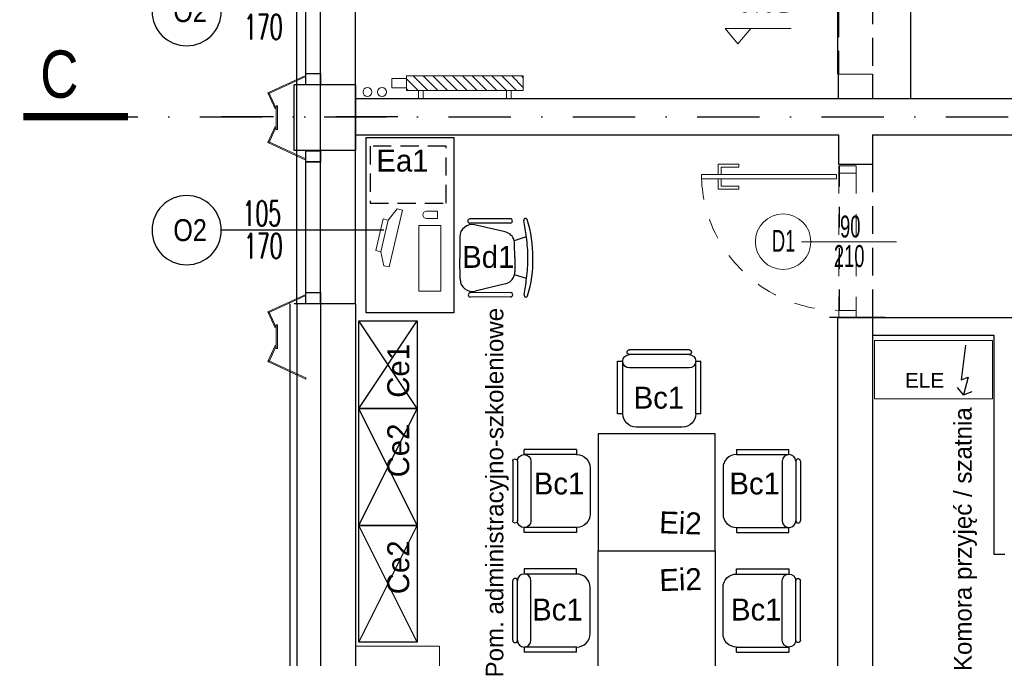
# Model space of a CAD drawing. Header units: millimetres. Extents: x 14495 to 271441, y -21035 to 2232.
# Tile 95 of 227: x 82222 to 82895, y -3105 to -2668. Entities that reach past the tile are written whole.
import ezdxf
from ezdxf.enums import TextEntityAlignment as Align

# ---------------------------------------------------------------- set-up
doc = ezdxf.new("R2010")
doc.units = ezdxf.units.MM
for name, pattern in [('0921-X-AR-20-00-FA$0$DASHED2', [0.375, 0.25, -0.125]), ('DASHDOT', [1, 0.5, -0.25, 0, -0.25]), ('DASHED', [28.222222, 14.111111, -14.111111]), ('DASHED2', [9.525, 6.35, -3.175])]:
    doc.linetypes.add(name, pattern=pattern)
for name, color, linetype in [('-- TECH  SYMBOLE', 1, 'Continuous'), ('-- TECH WYPOSAŻENIE', 2, 'Continuous'), ('-TECH Wyp-meble', 1, 'Continuous'), ('_1_cienkie', 251, 'Continuous'), ('_A_widok', 1, 'Continuous'), ('a-bloki-drzwi', 52, 'Continuous'), ('a-cienka', 8, 'Continuous'), ('A-POW-NR', 1, 'Continuous'), ('A_bloki-drzwi', 1, 'Continuous'), ('A_BLOKI_KÓŁKO', 1, 'Continuous'), ('A_BLOKI_OPIS', 1, 'Continuous'), ('A_KOTA', 7, 'Continuous'), ('A_L_CIENSZA', 9, 'Continuous'), ('A_L_WIDOK', 1, 'Continuous'), ('A_okładzina HPL', 37, 'Continuous'), ('A_OSIE', 252, 'DASHDOT'), ('A_PROJEKTOWANE', 3, 'Continuous'), ('A_SC_DZIAlOWE', 4, 'Continuous'), ('TECH Meble', 1, 'Continuous'), ('TECH Sprzęt', 1, 'Continuous')]:
    doc.layers.add(name, color=color, linetype=linetype)
for name, color, linetype, lineweight in [('0-c.o.-grzejniki', 34, 'Continuous', 9), ('A_KOTY', 42, 'Continuous', 20), ('A_Stolarka_drzwi', 1, 'Continuous', 9), ('M_drzwi', 1, 'Continuous', 5), ('SAN_Przewody powrotne CO na rzucie', 180, 'Continuous', 40), ('SAN_Przewody zasilające CO na rzucie', 20, 'Continuous', 40)]:
    doc.layers.add(name, color=color, linetype=linetype, lineweight=lineweight)
doc.layers.add('A-POW', color=2, linetype='Continuous', plot=False)
doc.styles.add('arial-tab', font='arial.ttf')
doc.styles.add('ARIAL1_2', font='arial.ttf', dxfattribs={"width": 1.2})
doc.styles.add('arialce', font='ARIALN.TTF')
doc.styles.add('AVAL', font='txt')
doc.styles.add('cent', font='swissel.ttf')
doc.styles.add('cg', font='GOTHIC.TTF')
doc.styles.add('iso', font='isocpeur.ttf', dxfattribs={"width": 1.2})
doc.styles.add('ROMANS', font='romans', dxfattribs={"width": 0.6})
doc.styles.add('switz721ltexbt', font='swissel.ttf')

# ---------------------------------------------------------------- blocks, each defined once
blk = doc.blocks.new('OSS2')
at = {"linetype": 'Continuous', "const_width": 5}
blk.add_lwpolyline([(-71.57, 0), (0, 0)], dxfattribs=at)
at = {"style": 'cent'}
blk.add_attdef('01', (-80.01, 12.93), '', height=32.4, dxfattribs=at)
blk = doc.blocks.new('DRZWI Z OSCIEZNICA NIEOKALAJACA 90')
at = {"linetype": 'DASHED'}
for p, q in [((-12, 5), (-12, 99)), ((0, 5), (0, 99))]:
    blk.add_line(p, q, dxfattribs=at)
at = {"ltscale": 0.05}
blk.add_line((-39.5, 52), (25.59, 52), dxfattribs=at)
for points in [[(-12, 99), (-12, 104), (0, 104), (0, 99)], [(93.91, 9.01), (1.43, 9.01), (1.43, 6.01), (93.91, 6.01)], [(-12, 0), (-12, 5), (0, 5), (0, 0)]]:
    blk.add_lwpolyline(points, close=True)
for points in [[(82.48, 9.01), (82.48, 16.01), (68.48, 16.01), (68.48, 14.01), (80.48, 14.01), (80.48, 9.01)], [(82.48, 6.01), (82.48, -0.99), (68.48, -0.99), (68.48, 1.01), (80.48, 1.01), (80.48, 6.01)]]:
    blk.add_lwpolyline(points)
at = {"linetype": 'DASHED'}
blk.add_arc((0, 5), 94, 2.44751, 90, dxfattribs=at)
blk = doc.blocks.new('fghsdx')
at = {"lineweight": 0}
for p, q in [((-37.08, -19.4), (-25.08, 6.6)), ((-36.19, -19.4), (-24.35, 6.26)), ((-14.42, 0.8), (-25.41, 5.87)), ((-14.08, 1.53), (-25.08, 6.6)), ((-16.15, 0.8), (0, 0.8)), ((-16.15, 0.8), (-16.15, 0)), ((-16.15, 0), (0, 0)), ((-14.42, 0.8), (-14.08, 1.53)), ((-2.07, 1.53), (8.92, 6.6)), ((-1.73, 0.8), (-2.07, 1.53)), ((-1.73, 0.8), (9.26, 5.87)), ((0, 0.8), (0, 0)), ((20.04, -19.4), (8.2, 6.26)), ((20.92, -19.4), (8.92, 6.6)), ((-37.08, -19.4), (-36.19, -19.4)), ((20.92, -19.4), (20.04, -19.4))]:
    blk.add_line(p, q, dxfattribs=at)
blk = doc.blocks.new('HJTS')
at = {"color": 8}
blk.add_line((0, 0), (0, 111.34), dxfattribs=at)
at = {"layer": 'A_BLOKI_KÓŁKO', "ltscale": 0.04}
blk.add_circle((0, 135.04), 23.7, dxfattribs=at)
at = {"layer": 'A_BLOKI_OPIS', "style": 'ROMANS'}
for tag, height, width, p in [('O', 20.59, 0.5, (-0.05, 135.67)), ('100', 17.16, 0.6, (-11.49, 86.54)), ('200', 17.16, 0.6, (10.76, 86.54))]:
    blk.add_attdef(tag, text='', height=height, rotation=90, dxfattribs=dict(at, width=width)).set_placement(p, align=Align.MIDDLE)
blk = doc.blocks.new('SSCVCFDSS')
blk.add_line((0, 50.02), (0, 0))
blk.add_circle((0, -19), 19)
at = {"style": 'ROMANS', "text_generation_flag": 4, "width": 0.6}
blk.add_attdef('FD1-8', text='', height=13, rotation=270, dxfattribs=at).set_placement((6.15, 55.19), align=Align.RIGHT)
for tag, p in [('200', (8.16, 25.47)), ('90', (-8.71, 25.47))]:
    blk.add_attdef(tag, text='', height=13, rotation=270, dxfattribs=at).set_placement(p, align=Align.MIDDLE)
blk.add_attdef('AL6C', text='', height=13, dxfattribs=at).set_placement((-0.56, -18.64), align=Align.MIDDLE)
blk = doc.blocks.new('KOTA')
for p, q in [((0, 0), (-11.77, 14.19)), ((-11.77, 14.19), (16.2, 14.19)), ((0, 0), (11.77, 14.19)), ((16.2, 14.19), (48.6, 14.19))]:
    blk.add_line(p, q)
at = {"layer": 'A_KOTA', "color": 6, "style": 'AVAL'}
blk.add_attdef('%%P0,00', (-11.32, 18.66), '', height=14.4, dxfattribs=at)
blk = doc.blocks.new('K.1.1')
at = {"color": 2}
for p, q in [((-20.38, 53), (20.38, 53)), ((-20.38, 49.77), (20.38, 49.77)), ((-28.5, 9.23), (-28.5, 45.15)), ((-25, 45.15), (-28.5, 45.15)), ((-25, 9.23), (-25, 45.15)), ((-20.38, 40.54), (20.38, 40.54)), ((25, 9.23), (25, 45.15)), ((28.5, 45.15), (25, 45.15)), ((28.5, 9.23), (28.5, 45.15)), ((-28.5, 9.23), (-25, 9.23)), ((25, 9.23), (28.5, 9.23)), ((-15.77, 0), (15.77, 0))]:
    blk.add_line(p, q, dxfattribs=at)
for centre, radius, start, end in [((-20.38, 45.15), 4.62, 90, 270), ((-20.38, 51.38), 1.62, 90, 270), ((20.38, 51.38), 1.62, 270, 90), ((20.38, 45.15), 4.62, 270, 90), ((-15.77, 9.23), 9.23, 180, 270), ((15.77, 9.23), 9.23, 270, 0)]:
    blk.add_arc(centre, radius, start, end, dxfattribs=at)
at = {"style": 'ROMANS', "flags": 1}
for tag, p in [('OPIS', (-154.94, 45.65)), ('WYMIARY', (-154.7, 27.93)), ('PRODUCENT', (-155.26, 9.38)), ('TYP', (-155.26, -12.3))]:
    blk.add_attdef(tag, p, '', height=10, dxfattribs=at)
blk = doc.blocks.new('FOTEL do BIURKA')
at = {"color": 2}
for p, q in [((-14.27, 8.03), (-11.71, -0.26)), ((14.27, 8.03), (11.71, -0.26)), ((0, 0), (-9.66, 0)), ((0, 0), (9.66, 0)), ((-17.78, -6.45), (-22.62, -27.28)), ((17.78, -6.45), (22.62, -27.28)), ((-14.51, -37.5), (0, -37.5)), ((14.51, -37.5), (0, -37.5))]:
    blk.add_line(p, q, dxfattribs=at)
at = {"color": 2, "ltscale": 0.7}
for p, q in [((-26.79, -2.94), (-26.79, -30.47)), ((-23.79, -2.94), (-23.79, -30.47)), ((23.79, -2.94), (23.79, -30.47)), ((26.79, -2.94), (26.79, -30.47))]:
    blk.add_line(p, q, dxfattribs=at)
at = {"color": 2}
for centre, radius, start, end in [((-25.71, 7.51), 1.21, 108.30821, 283.36846), ((-1.1, -70.52), 83.02, 89.23757, 107.51139), ((3.38, -145.12), 154.17, 96.57577, 100.77002), ((0, -91.36), 100.41, 90, 98.0662), ((1.1, -70.52), 83.02, 72.48861, 90.76243), ((0, -91.36), 100.41, 81.9338, 90), ((-3.38, -145.12), 154.17, 79.22998, 83.42423), ((25.71, 7.51), 1.21, 256.63154, 71.69179), ((-9.66, -8.33), 8.33, 90, 103.30317), ((9.66, -8.33), 8.33, 76.69683, 90), ((-9.66, -8.33), 8.33, 104.2415, 166.90676), ((9.66, -8.33), 8.33, 13.09324, 75.7585), ((-14.51, -29.17), 8.33, 166.90676, 270), ((14.51, -29.17), 8.33, 270, 13.09324)]:
    blk.add_arc(centre, radius, start, end, dxfattribs=at)
at = {"color": 2, "ltscale": 0.7}
for centre, start, end in [((-25.29, -2.94), 360, 180), ((-25.29, -2.94), 360, 180), ((25.29, -2.94), 0, 180), ((25.29, -2.94), 0, 180), ((-25.29, -30.47), 180, 360), ((25.29, -30.47), 180, 0)]:
    blk.add_arc(centre, 1.5, start, end, dxfattribs=at)
blk = doc.blocks.new('komputer')
at = {"color": 252, "lineweight": 18}
for p, q in [((-39005.35, 1320.85), (-39009.08, 1311.81)), ((-39001.63, 1321.04), (-39005.35, 1320.85)), ((-38999.55, 1281.1), (-39001.63, 1321.04)), ((-39009.08, 1311.81), (-39012.51, 1311.63)), ((-39012.51, 1311.63), (-39011.35, 1289.33)), ((-39009.08, 1311.81), (-39007.92, 1289.51)), ((-39007.92, 1289.51), (-39009.08, 1311.81)), ((-39011.35, 1289.33), (-39007.92, 1289.51)), ((-39007.92, 1289.51), (-39003.27, 1280.9)), ((-39003.27, 1280.9), (-38999.55, 1281.1))]:
    blk.add_line(p, q, dxfattribs=at)
blk.add_lwpolyline([(-38971.81, 1286.74), (-38963.87, 1331.04), (-38978.63, 1333.69), (-38986.57, 1289.39)], close=True, dxfattribs=at)
blk.add_lwpolyline([(-38975.81, 1277.59), (-38974.93, 1282.51), (-38982.31, 1283.83, 0.414214), (-38985.21, 1281.81), (-38985.21, 1281.81, 0.414214), (-38983.19, 1278.91)], format="xyb", close=True, dxfattribs=at)
blk = doc.blocks.new('POW')
at = {"const_width": 5}
blk.add_lwpolyline([(125.3, 0), (0, 0)], dxfattribs=at)
at = {"style": 'switz721ltexbt'}
blk.add_attdef('001', (-1.8, 12.3), '', height=41.2, dxfattribs=at)

msp = doc.modelspace()

# ---------------------------------------------------------------- hatches: boundary and pattern name
at = {"layer": '0-c.o.-grzejniki'}
h = msp.add_hatch(dxfattribs=at)
h.set_pattern_fill('ANSI31', color=256, scale=1.5, angle=179.98387, style=0)
h.set_pattern_definition([(134.983873, (215021.171, 169575.673), (3.36854379, 3.36664804), [])])
h.paths.add_polyline_path([(82486.17, -2706.36), (82566.17, -2706.36), (82566.17, -2716.34), (82486.17, -2716.34)])

# ---------------------------------------------------------------- linework, layer by layer
at = {"layer": '-- TECH WYPOSAŻENIE'}
for p, q in [((82493.65, -2934.07), (82453.65, -2874.07)), ((82453.65, -2934.07), (82493.65, -2874.07)), ((82493.65, -3014.07), (82453.65, -2934.07)), ((82453.65, -3014.07), (82493.65, -2934.07)), ((82493.65, -3094.07), (82453.65, -3014.07)), ((82453.65, -3094.07), (82493.65, -3014.07))]:
    msp.add_line(p, q, dxfattribs=at)
at = {"layer": '-- TECH WYPOSAŻENIE', "color": 2}
for points in [[(82518.59, -2868.47), (82458.59, -2868.47), (82458.59, -2748.47), (82518.59, -2748.47)], [(82493.65, -2874.07), (82493.65, -2934.07), (82453.65, -2934.07), (82453.65, -2874.07)], [(82493.65, -2934.07), (82493.65, -3014.07), (82453.65, -3014.07), (82453.65, -2934.07)], [(82617.4, -2951.43), (82617.4, -3031.43), (82697.4, -3031.43), (82697.4, -2951.43)], [(82493.65, -3014.07), (82493.65, -3094.07), (82453.65, -3094.07), (82453.65, -3014.07)], [(82617.4, -3111.43), (82617.4, -3031.43), (82697.4, -3031.43), (82697.4, -3111.43)]]:
    msp.add_lwpolyline(points, close=True, dxfattribs=at)
at = {"layer": '0-c.o.-grzejniki', "ltscale": 2}
for points in [[(82486.17, -2714.59), (82476.17, -2714.59), (82476.17, -2708.11), (82486.17, -2708.11)], [(82497.54, -2721.76), (82494.43, -2721.76), (82494.43, -2716.36), (82497.54, -2716.36)], [(82554.8, -2721.76), (82557.91, -2721.76), (82557.91, -2716.36), (82554.8, -2716.36)]]:
    msp.add_lwpolyline(points, close=True, dxfattribs=at)
at = {"layer": '0-c.o.-grzejniki'}
msp.add_lwpolyline([(82486.17, -2706.36), (82566.17, -2706.36), (82566.17, -2716.34), (82486.17, -2716.34)], close=True, dxfattribs=at)
at = {"layer": '_1_cienkie', "linetype": 'DASHED2', "ltscale": 3}
for p, q in [((82805.17, -2566.09), (82805.17, -2721.76)), ((82781.91, -2574.95), (82781.91, -2705.09)), ((82805.22, -2766.84), (82805.22, -2871.84))]:
    msp.add_line(p, q, dxfattribs=at)
at = {"layer": '_1_cienkie'}
for p, q in [((82432.29, -2712.47), (82412.29, -2712.47)), ((82427.29, -2712.55), (82412.29, -2712.47)), ((82427.29, -2757.47), (82409.29, -2757.47)), ((82427.29, -2862.4), (82411.29, -2862.4)), ((82432.29, -2862.4), (82412.29, -2862.4)), ((82427.29, -2862.47), (82412.29, -2862.4)), ((82813.78, -2871.84), (82775.78, -2871.84))]:
    msp.add_line(p, q, dxfattribs=at)
at = {"layer": '_1_cienkie', "linetype": 'DASHED'}
msp.add_line((82782.27, -2767.84), (82782.27, -2873.12), dxfattribs=at)
at = {"layer": '_A_widok'}
for p, q in [((82831.28, -2534.76), (82831.28, -2721.76)), ((82781.28, -2566.09), (82781.28, -2705.09)), ((82411.29, -2712.47), (82411.29, -2607.47)), ((82451.29, -2712.55), (82451.29, -2607.47)), ((82451.29, -2712.55), (82451.29, -2607.47)), ((82411.29, -2862.4), (82411.29, -2757.4)), ((82451.29, -2862.47), (82451.29, -2757.4)), ((82451.29, -2862.47), (82451.29, -2757.4))]:
    msp.add_line(p, q, dxfattribs=at)
at = {"layer": '_A_widok', "lineweight": 0}
msp.add_lwpolyline([(82806.51, -2927.42), (82887.27, -2927.42), (82887.27, -2887.42), (82806.51, -2887.42), (82806.51, -2927.42)], dxfattribs=at)
at = {"layer": 'a-cienka'}
for p, q in [((82409.29, -2757.47), (82409.29, -2712.47)), ((82427.29, -2712.55), (82409.29, -2712.55)), ((82427.29, -2712.55), (82409.29, -2712.55)), ((82411.29, -2757.47), (82411.29, -2712.47)), ((82427.29, -2757.4), (82409.29, -2757.4)), ((82427.29, -2757.47), (82409.29, -2757.47)), ((82427.29, -2862.47), (82409.29, -2862.47)), ((82411.29, -2862.4), (82411.29, -3254.26))]:
    msp.add_line(p, q, dxfattribs=at)
at = {"layer": 'A_bloki-drzwi'}
for p, q in [((82417.29, -2712.55), (82417.29, -2607.55)), ((82427.29, -2712.55), (82427.29, -2607.55)), ((82417.29, -2862.47), (82417.29, -2757.47)), ((82427.29, -2862.47), (82427.29, -2757.47))]:
    msp.add_line(p, q, dxfattribs=at)
for points in [[(82417.29, -2712.55), (82417.29, -2704.68), (82427.29, -2704.68), (82427.29, -2712.55)], [(82417.29, -2712.55), (82417.29, -2704.68), (82427.29, -2704.68), (82427.29, -2712.55)], [(82417.29, -2765.27), (82417.29, -2757.4), (82427.29, -2757.4), (82427.29, -2765.27)], [(82417.29, -2765.34), (82417.29, -2757.47), (82427.29, -2757.47), (82427.29, -2765.34)], [(82417.29, -2765.42), (82417.29, -2757.55), (82427.29, -2757.55), (82427.29, -2765.42)], [(82417.29, -2862.47), (82417.29, -2854.61), (82427.29, -2854.61), (82427.29, -2862.47)]]:
    msp.add_lwpolyline(points, close=True, dxfattribs=at)
at = {"layer": 'A_L_CIENSZA', "linetype": 'DASHDOT', "ltscale": 85}
msp.add_line((82480.39, -2734.26), (82359.7, -2734.26), dxfattribs=at)
msp.add_line((82480.39, -2734.26), (82359.7, -2734.26), dxfattribs=at)
at = {"layer": 'A_L_WIDOK'}
msp.add_line((82867.43, -2924.73), (82873.39, -2922.33), dxfattribs=at)
msp.add_lwpolyline([(82868.85, -2890.77), (82865.93, -2914.48), (82870.65, -2912.55), (82867.43, -2924.73), (82863.4, -2919.69)], dxfattribs=at)
at = {"layer": 'A_okładzina HPL', "lineweight": 30}
msp.add_line((82406.29, -2862.47), (82406.29, -3254.26), dxfattribs=at)
at = {"layer": 'A_OSIE', "ltscale": 85}
msp.add_line((82259.79, -2734.26), (86562.29, -2734.26), dxfattribs=at)
at = {"layer": 'A_PROJEKTOWANE'}
for p, q in [((82781.91, -2721.76), (82781.91, -2705.09)), ((82805.22, -2705.09), (82805.17, -2721.76)), ((82451.29, -2712.55), (82426.29, -2712.55)), ((82451.29, -2712.55), (82426.29, -2712.55)), ((82451.29, -2712.55), (82426.29, -2712.55)), ((82427.29, -2757.47), (82427.29, -2712.55)), ((82451.29, -2712.55), (82427.29, -2712.55)), ((82427.29, -2757.47), (82427.29, -2712.55)), ((82451.29, -2722.33), (82451.29, -2712.55)), ((82451.29, -2722.33), (82451.29, -2712.55)), ((82451.29, -2721.76), (82787.29, -2721.76)), ((82451.29, -2757.47), (82451.29, -2722.33)), ((82787.29, -2721.76), (82825.29, -2721.76)), ((82825.29, -2721.76), (82989.78, -2721.76)), ((82451.29, -2757.47), (82451.29, -2746.33)), ((82451.29, -2746.76), (82781.91, -2746.76)), ((82781.91, -2746.76), (82781.91, -2766.84)), ((82805.22, -2746.76), (82805.22, -2766.84)), ((82805.29, -2746.76), (82989.78, -2746.76)), ((82451.29, -2757.4), (82426.29, -2757.4)), ((82451.29, -2757.4), (82426.29, -2757.4)), ((82451.29, -2757.47), (82426.29, -2757.47)), ((82440.29, -2757.47), (82426.29, -2757.47)), ((82451.29, -2757.4), (82427.29, -2757.4)), ((82451.29, -2757.4), (82427.29, -2757.4)), ((82451.29, -2757.47), (82427.29, -2757.47)), ((82440.29, -2757.47), (82427.29, -2757.47)), ((82781.91, -2766.84), (82805.29, -2766.84)), ((82451.29, -2862.47), (82413.29, -2862.47)), ((82451.29, -2862.47), (82426.29, -2862.47)), ((82451.29, -2862.47), (82426.29, -2862.47)), ((82427.29, -2862.4), (82427.29, -3238.26)), ((82451.29, -2862.47), (82451.29, -3214.26)), ((82781.22, -2871.84), (82781.22, -3214.26)), ((82781.28, -2871.84), (82807.28, -2871.84)), ((82805.22, -2871.84), (82805.22, -3202.26))]:
    msp.add_line(p, q, dxfattribs=at)
at = {"layer": 'A_PROJEKTOWANE', "lineweight": 0}
msp.add_lwpolyline([(82805.22, -2705.09), (82781.91, -2705.09)], dxfattribs=at)
at = {"layer": 'A_PROJEKTOWANE'}
msp.add_lwpolyline([(82451.29, -2712.47), (82451.29, -2757.47)], dxfattribs=at)
at = {"layer": 'A_SC_DZIAlOWE'}
for p, q in [((82805.23, -2871.84), (82958.23, -2871.84)), ((82805.22, -2883.84), (82888.18, -2883.84)), ((82805.22, -2883.84), (82888.18, -2883.84)), ((82888.18, -2883.84), (82888.18, -3033.82)), ((82888.18, -3033.82), (82895.68, -3033.82))]:
    msp.add_line(p, q, dxfattribs=at)
at = {"layer": 'A_SC_DZIAlOWE', "lineweight": 15}
msp.add_lwpolyline([(82451.29, -3096.76), (82508.79, -3096.76), (82508.79, -3214.26)], dxfattribs=at)
at = {"layer": 'SAN_Przewody powrotne CO na rzucie', "lineweight": 13}
msp.add_circle((82469.5, -2717.36), 3, dxfattribs=at)
at = {"layer": 'SAN_Przewody zasilające CO na rzucie', "lineweight": 13}
msp.add_circle((82459.5, -2717.36), 3, dxfattribs=at)
at = {"layer": 'TECH Sprzęt', "color": 8, "linetype": '0921-X-AR-20-00-FA$0$DASHED2', "lineweight": -3, "ltscale": 50}
msp.add_lwpolyline([(82461.35, -2793.39), (82513.35, -2793.39), (82513.35, -2754.39), (82461.35, -2754.39)], close=True, dxfattribs=at)

# ---------------------------------------------------------------- block references
at = {"layer": '-- TECH WYPOSAŻENIE', "rotation": 270.3132092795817}
msp.add_blockref('FOTEL do BIURKA', (82560.3, -2830.86), dxfattribs=at)
at = {"layer": '-TECH Wyp-meble', "xscale": -1, "rotation": 169.8391424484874}
msp.add_blockref('komputer', (121097.34, -8417.21), dxfattribs=at)
at = {"layer": 'a-bloki-drzwi'}
ref = msp.add_blockref('HJTS', (82470.84, -2662.05), dxfattribs=dict(at, xscale=-1, rotation=90.00000000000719))
ref.add_attrib('O', 'O2', dxfattribs={"layer": 'A_BLOKI_OPIS', "extrusion": (0, 0, -1), "height": 15, "style": 'arialce', "text_generation_flag": 2}).set_placement((-82338.11, -2662), align=Align.MIDDLE)
ref.add_attrib('100', '105', dxfattribs={"layer": 'A_BLOKI_OPIS', "extrusion": (0, 0, -1), "height": 17.16, "rotation": 180, "style": 'ROMANS', "text_generation_flag": 4, "width": 0.6}).set_placement((-82387.24, -2650.56), align=Align.MIDDLE)
ref.add_attrib('200', '170', dxfattribs={"layer": 'A_BLOKI_OPIS', "extrusion": (0, 0, -1), "height": 17.16, "rotation": 180, "style": 'ROMANS', "text_generation_flag": 4, "width": 0.6}).set_placement((-82388.22, -2672.81), align=Align.MIDDLE)
ref = msp.add_blockref('HJTS', (82470.84, -2811.98), dxfattribs=dict(at, xscale=-1, rotation=90.00000000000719))
ref.add_attrib('O', 'O2', dxfattribs={"layer": 'A_BLOKI_OPIS', "extrusion": (0, 0, -1), "height": 15, "style": 'arialce', "text_generation_flag": 2}).set_placement((-82338.11, -2811.93), align=Align.MIDDLE)
ref.add_attrib('100', '105', dxfattribs={"layer": 'A_BLOKI_OPIS', "extrusion": (0, 0, -1), "height": 17.16, "rotation": 180, "style": 'ROMANS', "text_generation_flag": 4, "width": 0.6}).set_placement((-82387.24, -2800.49), align=Align.MIDDLE)
ref.add_attrib('200', '170', dxfattribs={"layer": 'A_BLOKI_OPIS', "extrusion": (0, 0, -1), "height": 17.16, "rotation": 180, "style": 'ROMANS', "text_generation_flag": 4, "width": 0.6}).set_placement((-82388.22, -2822.74), align=Align.MIDDLE)
at = {"layer": 'A-POW-NR'}
ref = msp.add_blockref('POW', (82555.72, -3203.83), dxfattribs=dict(at, xscale=0.6, yscale=0.6, zscale=0.6, rotation=90))
ref.add_attrib('88,88', '15,4', dxfattribs={"layer": 'A-POW', "height": 12, "rotation": 90, "style": 'ARIAL1_2', "width": 1.2}).set_placement((82574.38, -3166.31), align=Align.RIGHT)
ref.add_attrib('POKOJ', 'Pom. administracyjno-szkoleniowe', (82552.51, -3118.16), dxfattribs={"layer": 'A-POW', "height": 12, "rotation": 90, "style": 'arialce', "width": 1.2})
ref.add_attrib('001', '240', (82551.2, -3203.83), dxfattribs={"layer": '0', "height": 24.71, "rotation": 90, "style": 'switz721ltexbt', "width": 0.7})
ref = msp.add_blockref('POW', (82876.24, -3199.48), dxfattribs=dict(at, xscale=0.6, yscale=0.6, zscale=0.6, rotation=90))
ref.add_attrib('88,88', '9.6', dxfattribs={"layer": 'A-POW', "height": 8, "rotation": 90, "style": 'ARIAL1_2', "width": 1.2}).set_placement((82895.09, -3171.26), align=Align.RIGHT)
ref.add_attrib('POKOJ', 'Komora przyjęć / szatnia', (82873.03, -3113.8), dxfattribs={"layer": 'A-POW', "height": 12, "rotation": 90, "style": 'arialce', "width": 1.2})
ref.add_attrib('001', '239', (82871.73, -3199.48), dxfattribs={"layer": '0', "height": 24.71, "rotation": 90, "style": 'switz721ltexbt', "width": 0.7})
at = {"layer": 'A_KOTY'}
ref = msp.add_blockref('KOTA', (82713.09, -2684.49), dxfattribs=dict(at, xscale=0.75, yscale=0.75, zscale=0.75))
ref.add_attrib('001', '+0.03', dxfattribs={"layer": '0', "lineweight": -3, "height": 16.875, "style": 'iso'}).set_placement((82726.23, -2663.03), align=Align.CENTER)
at = {"layer": 'A_okładzina HPL', "lineweight": 0, "rotation": 90.00000000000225}
for p in [(82397.89, -2726.9), (82397.89, -2726.9), (82397.89, -2876.83)]:
    msp.add_blockref('fghsdx', p, dxfattribs=at)
at = {"layer": 'A_OSIE'}
ref = msp.add_blockref('OSS2', (82224, -2734.26), dxfattribs=dict(at, xscale=-1))
ref.add_attrib('01', 'C', dxfattribs={"layer": '0', "height": 32.4, "style": 'cent', "width": 0.8}).set_placement((82261.7, -2721.33), align=Align.RIGHT)
at = {"layer": 'A_Stolarka_drzwi', "rotation": 179.9999999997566}
msp.add_blockref('DRZWI Z OSCIEZNICA NIEOKALAJACA 90', (82782.09, -2767.84), dxfattribs=at)
at = {"layer": 'M_drzwi'}
ref = msp.add_blockref('SSCVCFDSS', (82763, -2819.84), dxfattribs=dict(at, rotation=270.0000000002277))
ref.add_attrib('90', '90', dxfattribs={"layer": '0', "height": 15, "style": 'cent', "width": 0.6}).set_placement((82789.98, -2809.45), align=Align.MIDDLE)
ref.add_attrib('200', '210', dxfattribs={"layer": '0', "height": 15, "style": 'cent', "width": 0.6}).set_placement((82789.23, -2829.67), align=Align.MIDDLE)
ref.add_attrib('AL6C', 'D1', dxfattribs={"layer": '0', "height": 15, "style": 'arial-tab', "width": 0.6}).set_placement((82744.36, -2819.28), align=Align.MIDDLE)
at = {"layer": 'TECH Meble', "xscale": -1}
msp.add_blockref('K.1.1', (82659.24, -2946.83), dxfattribs=at)
for p, rotation in [((82611.92, -2990.53), 89.99999999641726), ((82702.87, -3072.33), 269.9999999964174)]:
    msp.add_blockref('K.1.1', p, dxfattribs=dict(at, rotation=rotation))
at = {"layer": 'TECH Meble'}
for p, rotation in [((82702.87, -2990.53), 270.0000000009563), ((82611.92, -3072.33), 90.00000000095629)]:
    msp.add_blockref('K.1.1', p, dxfattribs=dict(at, rotation=rotation))

# ---------------------------------------------------------------- texts
at = {"layer": '-- TECH  SYMBOLE', "color": 1, "style": 'cg'}
for s, p in [('Ea1', (82465.65, -2771.84, 1200)), ('Bd1', (82524.37, -2837.76)), ('Bc1', (82641.72, -2934.11)), ('Bc1', (82573.36, -2992.87)), ('Bc1', (82707.25, -2992.87)), ('Bc1', (82572.25, -3079.17)), ('Bc1', (82708.36, -3079.17))]:
    msp.add_text(s, height=15, dxfattribs=at).set_placement(p)
for s, rotation, p in [('Ce1', 90, (82488.09, -2926.67)), ('Ce2', 90, (82488.09, -2981.15)), ('Ei2', 358.09757, (82659.01, -3019.4)), ('Ce2', 90, (82488.09, -3061.15)), ('Ei2', 1.90243, (82659.53, -3059.12))]:
    msp.add_text(s, height=15, rotation=rotation, dxfattribs=at).set_placement(p)
at = {"layer": 'A_L_WIDOK', "style": 'arial-tab'}
msp.add_text('ELE', height=10.157, dxfattribs=at).set_placement((82827.41, -2919.82))

doc.saveas('drawing.dxf')
